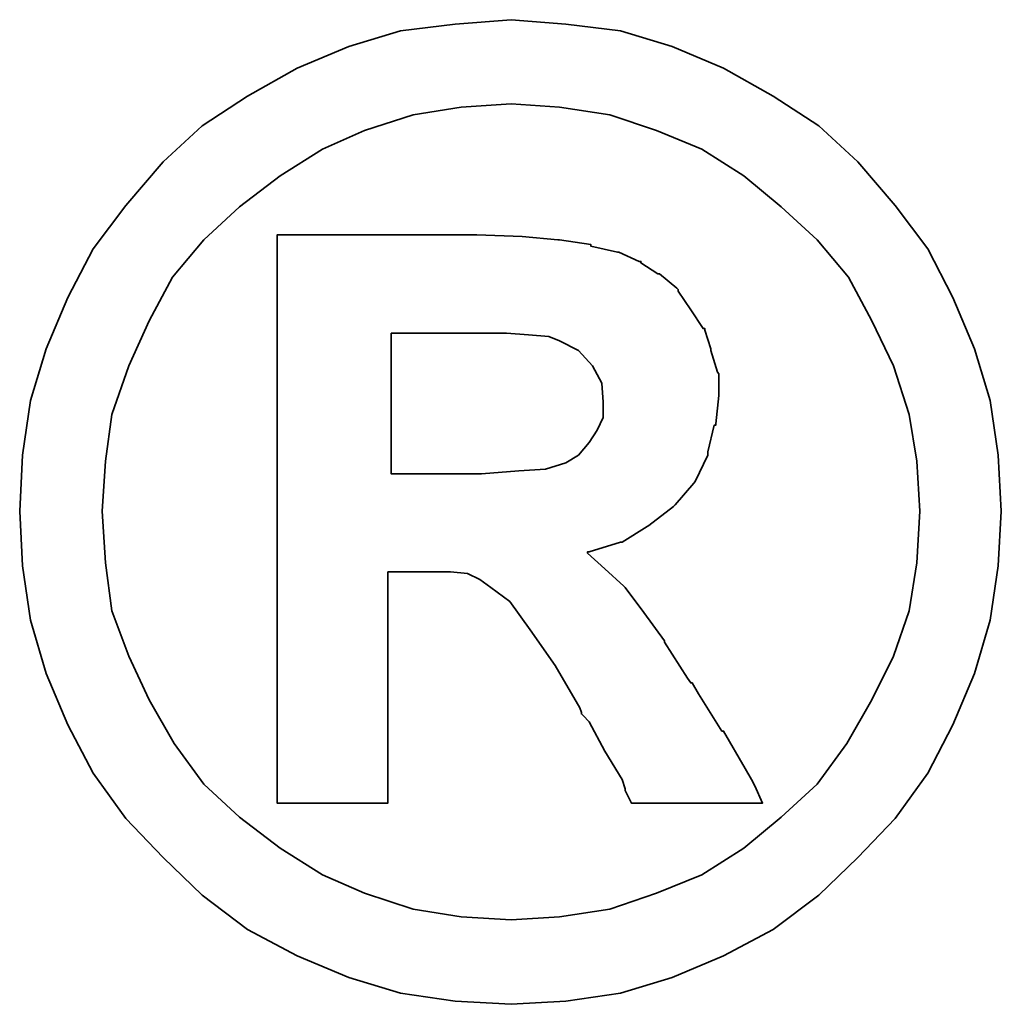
# Model space of a CAD drawing. Header units: millimetres. Extents: x -6 to 133, y 7 to 96.
# Tile 55 of 58: x 119.955 to 120.53, y 48.938 to 49.515. Entities that reach past the tile are written whole.
import ezdxf

# ---------------------------------------------------------------- set-up
doc = ezdxf.new("R2010")
doc.units = ezdxf.units.MM
doc.header["$LTSCALE"] = 0.1
doc.layers.add('layer 1', color=7, linetype='CONTINUOUS')

msp = doc.modelspace()

# ---------------------------------------------------------------- linework, layer by layer
at = {"layer": 'layer 1', "color": 1, "lineweight": 35}
for points, knots in [([(120.52978, 49.22678), (120.52978, 49.22678), (120.52788, 49.25965), (120.52788, 49.25965), (120.52788, 49.25965), (120.52788, 49.25965), (120.52331, 49.29166), (120.52331, 49.29166), (120.52331, 49.29166), (120.52331, 49.29166), (120.51416, 49.32195), (120.51416, 49.32195), (120.51416, 49.32195), (120.51416, 49.32195), (120.50139, 49.35206), (120.50139, 49.35206), (120.50139, 49.35206), (120.50139, 49.35206), (120.48672, 49.38045), (120.48672, 49.38045), (120.48672, 49.38045), (120.48672, 49.38045), (120.46767, 49.40598), (120.46767, 49.40598), (120.46767, 49.40598), (120.46767, 49.40598), (120.44576, 49.43152), (120.44576, 49.43152), (120.44576, 49.43152), (120.44576, 49.43152), (120.42289, 49.45267), (120.42289, 49.45267), (120.42289, 49.45267), (120.42289, 49.45267), (120.39622, 49.47), (120.39622, 49.47), (120.39622, 49.47), (120.39622, 49.47), (120.36706, 49.48639), (120.36706, 49.48639), (120.36706, 49.48639), (120.36706, 49.48639), (120.33696, 49.49916), (120.33696, 49.49916), (120.33696, 49.49916), (120.33696, 49.49916), (120.30666, 49.5083), (120.30666, 49.5083), (120.30666, 49.5083), (120.30666, 49.5083), (120.27465, 49.51211), (120.27465, 49.51211), (120.27465, 49.51211), (120.27465, 49.51211), (120.24264, 49.51478), (120.24264, 49.51478), (120.24264, 49.51478), (120.24264, 49.51478), (120.20987, 49.51211), (120.20987, 49.51211), (120.20987, 49.51211), (120.20987, 49.51211), (120.17786, 49.5083), (120.17786, 49.5083), (120.17786, 49.5083), (120.17786, 49.5083), (120.14756, 49.49916), (120.14756, 49.49916), (120.14756, 49.49916), (120.14756, 49.49916), (120.11736, 49.48639), (120.11736, 49.48639), (120.11736, 49.48639), (120.11736, 49.48639), (120.08811, 49.47), (120.08811, 49.47), (120.08811, 49.47), (120.08811, 49.47), (120.06163, 49.45267), (120.06163, 49.45267), (120.06163, 49.45267), (120.06163, 49.45267), (120.03876, 49.43152), (120.03876, 49.43152), (120.03876, 49.43152), (120.03876, 49.43152), (120.01685, 49.40598), (120.01685, 49.40598), (120.01685, 49.40598), (120.01685, 49.40598), (119.9977, 49.38045), (119.9977, 49.38045), (119.9977, 49.38045), (119.9977, 49.38045), (119.98303, 49.35206), (119.98303, 49.35206), (119.98303, 49.35206), (119.98303, 49.35206), (119.97017, 49.32195), (119.97017, 49.32195), (119.97017, 49.32195), (119.97017, 49.32195), (119.96102, 49.29166), (119.96102, 49.29166), (119.96102, 49.29166), (119.96102, 49.29166), (119.95645, 49.25965), (119.95645, 49.25965), (119.95645, 49.25965), (119.95645, 49.25965), (119.95474, 49.22678), (119.95474, 49.22678), (119.95474, 49.22678), (119.95474, 49.22678), (119.95645, 49.19477), (119.95645, 49.19477), (119.95645, 49.19477), (119.95645, 49.19477), (119.96102, 49.16285), (119.96102, 49.16285), (119.96102, 49.16285), (119.96102, 49.16285), (119.97017, 49.1317), (119.97017, 49.1317), (119.97017, 49.1317), (119.97017, 49.1317), (119.98303, 49.1016), (119.98303, 49.1016), (119.98303, 49.1016), (119.98303, 49.1016), (119.9977, 49.0733), (119.9977, 49.0733), (119.9977, 49.0733), (119.9977, 49.0733), (120.01685, 49.04663), (120.01685, 49.04663), (120.01685, 49.04663), (120.01685, 49.04663), (120.03876, 49.02376), (120.03876, 49.02376), (120.03876, 49.02376), (120.03876, 49.02376), (120.06163, 49.00185), (120.06163, 49.00185), (120.06163, 49.00185), (120.06163, 49.00185), (120.08811, 48.98175), (120.08811, 48.98175), (120.08811, 48.98175), (120.08811, 48.98175), (120.11736, 48.96622), (120.11736, 48.96622), (120.11736, 48.96622), (120.11736, 48.96622), (120.14756, 48.95345), (120.14756, 48.95345), (120.14756, 48.95345), (120.14756, 48.95345), (120.17786, 48.94431), (120.17786, 48.94431), (120.17786, 48.94431), (120.17786, 48.94431), (120.20987, 48.93973), (120.20987, 48.93973), (120.20987, 48.93973), (120.20987, 48.93973), (120.24264, 48.93783), (120.24264, 48.93783), (120.24264, 48.93783), (120.24264, 48.93783), (120.27465, 48.93973), (120.27465, 48.93973), (120.27465, 48.93973), (120.27465, 48.93973), (120.30666, 48.94431), (120.30666, 48.94431), (120.30666, 48.94431), (120.30666, 48.94431), (120.33696, 48.95345), (120.33696, 48.95345), (120.33696, 48.95345), (120.33696, 48.95345), (120.36706, 48.96622), (120.36706, 48.96622), (120.36706, 48.96622), (120.36706, 48.96622), (120.39622, 48.98175), (120.39622, 48.98175), (120.39622, 48.98175), (120.39622, 48.98175), (120.42289, 49.00185), (120.42289, 49.00185), (120.42289, 49.00185), (120.42289, 49.00185), (120.44576, 49.02376), (120.44576, 49.02376), (120.44576, 49.02376), (120.44576, 49.02376), (120.46767, 49.04663), (120.46767, 49.04663), (120.46767, 49.04663), (120.46767, 49.04663), (120.48672, 49.0733), (120.48672, 49.0733), (120.48672, 49.0733), (120.48672, 49.0733), (120.50139, 49.1016), (120.50139, 49.1016), (120.50139, 49.1016), (120.50139, 49.1016), (120.51416, 49.1317), (120.51416, 49.1317), (120.51416, 49.1317), (120.51416, 49.1317), (120.52331, 49.16285), (120.52331, 49.16285), (120.52331, 49.16285), (120.52331, 49.16285), (120.52788, 49.19477), (120.52788, 49.19477), (120.52788, 49.19477), (120.52788, 49.19477), (120.52978, 49.22678), (120.52978, 49.22678)], [0, 0, 0, 0, 0.017857, 0.017857, 0.017857, 0.017857, 0.035714, 0.035714, 0.035714, 0.035714, 0.053571, 0.053571, 0.053571, 0.053571, 0.071429, 0.071429, 0.071429, 0.071429, 0.089286, 0.089286, 0.089286, 0.089286, 0.107143, 0.107143, 0.107143, 0.107143, 0.125, 0.125, 0.125, 0.125, 0.142857, 0.142857, 0.142857, 0.142857, 0.160714, 0.160714, 0.160714, 0.160714, 0.178571, 0.178571, 0.178571, 0.178571, 0.196429, 0.196429, 0.196429, 0.196429, 0.214286, 0.214286, 0.214286, 0.214286, 0.232143, 0.232143, 0.232143, 0.232143, 0.25, 0.25, 0.25, 0.25, 0.267857, 0.267857, 0.267857, 0.267857, 0.285714, 0.285714, 0.285714, 0.285714, 0.303571, 0.303571, 0.303571, 0.303571, 0.321429, 0.321429, 0.321429, 0.321429, 0.339286, 0.339286, 0.339286, 0.339286, 0.357143, 0.357143, 0.357143, 0.357143, 0.375, 0.375, 0.375, 0.375, 0.392857, 0.392857, 0.392857, 0.392857, 0.410714, 0.410714, 0.410714, 0.410714, 0.428571, 0.428571, 0.428571, 0.428571, 0.446429, 0.446429, 0.446429, 0.446429, 0.464286, 0.464286, 0.464286, 0.464286, 0.482143, 0.482143, 0.482143, 0.482143, 0.5, 0.5, 0.5, 0.5, 0.517857, 0.517857, 0.517857, 0.517857, 0.535714, 0.535714, 0.535714, 0.535714, 0.553571, 0.553571, 0.553571, 0.553571, 0.571429, 0.571429, 0.571429, 0.571429, 0.589286, 0.589286, 0.589286, 0.589286, 0.607143, 0.607143, 0.607143, 0.607143, 0.625, 0.625, 0.625, 0.625, 0.642857, 0.642857, 0.642857, 0.642857, 0.660714, 0.660714, 0.660714, 0.660714, 0.678571, 0.678571, 0.678571, 0.678571, 0.696429, 0.696429, 0.696429, 0.696429, 0.714286, 0.714286, 0.714286, 0.714286, 0.732143, 0.732143, 0.732143, 0.732143, 0.75, 0.75, 0.75, 0.75, 0.767857, 0.767857, 0.767857, 0.767857, 0.785714, 0.785714, 0.785714, 0.785714, 0.803571, 0.803571, 0.803571, 0.803571, 0.821429, 0.821429, 0.821429, 0.821429, 0.839286, 0.839286, 0.839286, 0.839286, 0.857143, 0.857143, 0.857143, 0.857143, 0.875, 0.875, 0.875, 0.875, 0.892857, 0.892857, 0.892857, 0.892857, 0.910714, 0.910714, 0.910714, 0.910714, 0.928571, 0.928571, 0.928571, 0.928571, 0.946429, 0.946429, 0.946429, 0.946429, 0.964286, 0.964286, 0.964286, 0.964286, 0.982143, 0.982143, 0.982143, 0.982143, 1, 1, 1, 1]), ([(120.48215, 49.22678), (120.48215, 49.22678), (120.48034, 49.25603), (120.48034, 49.25603), (120.48034, 49.25603), (120.48034, 49.25603), (120.47586, 49.28347), (120.47586, 49.28347), (120.47586, 49.28347), (120.47586, 49.28347), (120.46671, 49.31186), (120.46671, 49.31186), (120.46671, 49.31186), (120.46671, 49.31186), (120.45395, 49.33834), (120.45395, 49.33834), (120.45395, 49.33834), (120.45395, 49.33834), (120.44023, 49.36387), (120.44023, 49.36387), (120.44023, 49.36387), (120.44023, 49.36387), (120.42194, 49.38579), (120.42194, 49.38579), (120.42194, 49.38579), (120.42194, 49.38579), (120.40079, 49.40503), (120.40079, 49.40503), (120.40079, 49.40503), (120.40079, 49.40503), (120.37888, 49.42332), (120.37888, 49.42332), (120.37888, 49.42332), (120.37888, 49.42332), (120.3543, 49.43895), (120.3543, 49.43895), (120.3543, 49.43895), (120.3543, 49.43895), (120.32781, 49.44981), (120.32781, 49.44981), (120.32781, 49.44981), (120.32781, 49.44981), (120.30037, 49.45895), (120.30037, 49.45895), (120.30037, 49.45895), (120.30037, 49.45895), (120.27103, 49.46353), (120.27103, 49.46353), (120.27103, 49.46353), (120.27103, 49.46353), (120.24264, 49.46543), (120.24264, 49.46543), (120.24264, 49.46543), (120.24264, 49.46543), (120.21339, 49.46353), (120.21339, 49.46353), (120.21339, 49.46353), (120.21339, 49.46353), (120.18519, 49.45895), (120.18519, 49.45895), (120.18519, 49.45895), (120.18519, 49.45895), (120.15671, 49.44981), (120.15671, 49.44981), (120.15671, 49.44981), (120.15671, 49.44981), (120.13203, 49.43895), (120.13203, 49.43895), (120.13203, 49.43895), (120.13203, 49.43895), (120.10736, 49.42332), (120.10736, 49.42332), (120.10736, 49.42332), (120.10736, 49.42332), (120.08354, 49.40503), (120.08354, 49.40503), (120.08354, 49.40503), (120.08354, 49.40503), (120.06268, 49.38579), (120.06268, 49.38579), (120.06268, 49.38579), (120.06268, 49.38579), (120.04429, 49.36387), (120.04429, 49.36387), (120.04429, 49.36387), (120.04429, 49.36387), (120.03057, 49.33834), (120.03057, 49.33834), (120.03057, 49.33834), (120.03057, 49.33834), (120.01876, 49.31186), (120.01876, 49.31186), (120.01876, 49.31186), (120.01876, 49.31186), (120.00866, 49.28347), (120.00866, 49.28347), (120.00866, 49.28347), (120.00866, 49.28347), (120.00494, 49.25603), (120.00494, 49.25603), (120.00494, 49.25603), (120.00494, 49.25603), (120.00313, 49.22678), (120.00313, 49.22678), (120.00313, 49.22678), (120.00313, 49.22678), (120.00494, 49.19658), (120.00494, 49.19658), (120.00494, 49.19658), (120.00494, 49.19658), (120.00866, 49.16838), (120.00866, 49.16838), (120.00866, 49.16838), (120.00866, 49.16838), (120.01876, 49.1418), (120.01876, 49.1418), (120.01876, 49.1418), (120.01876, 49.1418), (120.03057, 49.11617), (120.03057, 49.11617), (120.03057, 49.11617), (120.03057, 49.11617), (120.04524, 49.09064), (120.04524, 49.09064), (120.04524, 49.09064), (120.04524, 49.09064), (120.06268, 49.06682), (120.06268, 49.06682), (120.06268, 49.06682), (120.06268, 49.06682), (120.08354, 49.04758), (120.08354, 49.04758), (120.08354, 49.04758), (120.08354, 49.04758), (120.10736, 49.02929), (120.10736, 49.02929), (120.10736, 49.02929), (120.10736, 49.02929), (120.13203, 49.01376), (120.13203, 49.01376), (120.13203, 49.01376), (120.13203, 49.01376), (120.15671, 49.0029), (120.15671, 49.0029), (120.15671, 49.0029), (120.15671, 49.0029), (120.18519, 48.99366), (120.18519, 48.99366), (120.18519, 48.99366), (120.18519, 48.99366), (120.21339, 48.98908), (120.21339, 48.98908), (120.21339, 48.98908), (120.21339, 48.98908), (120.24264, 48.98727), (120.24264, 48.98727), (120.24264, 48.98727), (120.24264, 48.98727), (120.27103, 48.98908), (120.27103, 48.98908), (120.27103, 48.98908), (120.27103, 48.98908), (120.30037, 48.99366), (120.30037, 48.99366), (120.30037, 48.99366), (120.30037, 48.99366), (120.32781, 49.0029), (120.32781, 49.0029), (120.32781, 49.0029), (120.32781, 49.0029), (120.3543, 49.01376), (120.3543, 49.01376), (120.3543, 49.01376), (120.3543, 49.01376), (120.37888, 49.02929), (120.37888, 49.02929), (120.37888, 49.02929), (120.37888, 49.02929), (120.40079, 49.04758), (120.40079, 49.04758), (120.40079, 49.04758), (120.40079, 49.04758), (120.42194, 49.06682), (120.42194, 49.06682), (120.42194, 49.06682), (120.42194, 49.06682), (120.43928, 49.09064), (120.43928, 49.09064), (120.43928, 49.09064), (120.43928, 49.09064), (120.45395, 49.11617), (120.45395, 49.11617), (120.45395, 49.11617), (120.45395, 49.11617), (120.46671, 49.1418), (120.46671, 49.1418), (120.46671, 49.1418), (120.46671, 49.1418), (120.47586, 49.16838), (120.47586, 49.16838), (120.47586, 49.16838), (120.47586, 49.16838), (120.48034, 49.19658), (120.48034, 49.19658), (120.48034, 49.19658), (120.48034, 49.19658), (120.48215, 49.22678), (120.48215, 49.22678)], [0, 0, 0, 0, 0.019231, 0.019231, 0.019231, 0.019231, 0.038462, 0.038462, 0.038462, 0.038462, 0.057692, 0.057692, 0.057692, 0.057692, 0.076923, 0.076923, 0.076923, 0.076923, 0.096154, 0.096154, 0.096154, 0.096154, 0.115385, 0.115385, 0.115385, 0.115385, 0.134615, 0.134615, 0.134615, 0.134615, 0.153846, 0.153846, 0.153846, 0.153846, 0.173077, 0.173077, 0.173077, 0.173077, 0.192308, 0.192308, 0.192308, 0.192308, 0.211538, 0.211538, 0.211538, 0.211538, 0.230769, 0.230769, 0.230769, 0.230769, 0.25, 0.25, 0.25, 0.25, 0.269231, 0.269231, 0.269231, 0.269231, 0.288462, 0.288462, 0.288462, 0.288462, 0.307692, 0.307692, 0.307692, 0.307692, 0.326923, 0.326923, 0.326923, 0.326923, 0.346154, 0.346154, 0.346154, 0.346154, 0.365385, 0.365385, 0.365385, 0.365385, 0.384615, 0.384615, 0.384615, 0.384615, 0.403846, 0.403846, 0.403846, 0.403846, 0.423077, 0.423077, 0.423077, 0.423077, 0.442308, 0.442308, 0.442308, 0.442308, 0.461538, 0.461538, 0.461538, 0.461538, 0.480769, 0.480769, 0.480769, 0.480769, 0.5, 0.5, 0.5, 0.5, 0.519231, 0.519231, 0.519231, 0.519231, 0.538462, 0.538462, 0.538462, 0.538462, 0.557692, 0.557692, 0.557692, 0.557692, 0.576923, 0.576923, 0.576923, 0.576923, 0.596154, 0.596154, 0.596154, 0.596154, 0.615385, 0.615385, 0.615385, 0.615385, 0.634615, 0.634615, 0.634615, 0.634615, 0.653846, 0.653846, 0.653846, 0.653846, 0.673077, 0.673077, 0.673077, 0.673077, 0.692308, 0.692308, 0.692308, 0.692308, 0.711538, 0.711538, 0.711538, 0.711538, 0.730769, 0.730769, 0.730769, 0.730769, 0.75, 0.75, 0.75, 0.75, 0.769231, 0.769231, 0.769231, 0.769231, 0.788462, 0.788462, 0.788462, 0.788462, 0.807692, 0.807692, 0.807692, 0.807692, 0.826923, 0.826923, 0.826923, 0.826923, 0.846154, 0.846154, 0.846154, 0.846154, 0.865385, 0.865385, 0.865385, 0.865385, 0.884615, 0.884615, 0.884615, 0.884615, 0.903846, 0.903846, 0.903846, 0.903846, 0.923077, 0.923077, 0.923077, 0.923077, 0.942308, 0.942308, 0.942308, 0.942308, 0.961538, 0.961538, 0.961538, 0.961538, 0.980769, 0.980769, 0.980769, 0.980769, 1, 1, 1, 1]), ([(120.10555, 49.0632), (120.10555, 49.0632), (120.10555, 49.06682), (120.10555, 49.06682), (120.10555, 49.06682), (120.10555, 49.06682), (120.10555, 49.07683), (120.10555, 49.07683), (120.10555, 49.07683), (120.10555, 49.07683), (120.10555, 49.0934), (120.10555, 49.0934), (120.10555, 49.0934), (120.10555, 49.0934), (120.10555, 49.11341), (120.10555, 49.11341), (120.10555, 49.11341), (120.10555, 49.11341), (120.10555, 49.13713), (120.10555, 49.13713), (120.10555, 49.13713), (120.10555, 49.13713), (120.10555, 49.16285), (120.10555, 49.16285), (120.10555, 49.16285), (120.10555, 49.16285), (120.10555, 49.22125), (120.10555, 49.22125), (120.10555, 49.22125), (120.10555, 49.22125), (120.10555, 49.27975), (120.10555, 49.27975), (120.10555, 49.27975), (120.10555, 49.27975), (120.10555, 49.30728), (120.10555, 49.30728), (120.10555, 49.30728), (120.10555, 49.30728), (120.10555, 49.3311), (120.10555, 49.3311), (120.10555, 49.3311), (120.10555, 49.3311), (120.10555, 49.35292), (120.10555, 49.35292), (120.10555, 49.35292), (120.10555, 49.35292), (120.10555, 49.36768), (120.10555, 49.36768), (120.10555, 49.36768), (120.10555, 49.36768), (120.10555, 49.37759), (120.10555, 49.37759), (120.10555, 49.37759), (120.10555, 49.37759), (120.10555, 49.3814), (120.10555, 49.3814), (120.10555, 49.3814), (120.10555, 49.3814), (120.10555, 49.38864), (120.10555, 49.38864), (120.10555, 49.38864), (120.10555, 49.38864), (120.11193, 49.38864), (120.11193, 49.38864), (120.11193, 49.38864), (120.11193, 49.38864), (120.11384, 49.38864), (120.11384, 49.38864), (120.11384, 49.38864), (120.11384, 49.38864), (120.11736, 49.38864), (120.11736, 49.38864), (120.11736, 49.38864), (120.11736, 49.38864), (120.13022, 49.38864), (120.13022, 49.38864), (120.13022, 49.38864), (120.13022, 49.38864), (120.14756, 49.38864), (120.14756, 49.38864), (120.14756, 49.38864), (120.14756, 49.38864), (120.16776, 49.38864), (120.16776, 49.38864), (120.16776, 49.38864), (120.16776, 49.38864), (120.18872, 49.38864), (120.18872, 49.38864), (120.18872, 49.38864), (120.18872, 49.38864), (120.2053, 49.38864), (120.2053, 49.38864), (120.2053, 49.38864), (120.2053, 49.38864), (120.21625, 49.38864), (120.21625, 49.38864), (120.21625, 49.38864), (120.21625, 49.38864), (120.21978, 49.38864), (120.21978, 49.38864), (120.21978, 49.38864), (120.21978, 49.38864), (120.22168, 49.38864), (120.22168, 49.38864), (120.22168, 49.38864), (120.22168, 49.38864), (120.22263, 49.38864), (120.22263, 49.38864), (120.22263, 49.38864), (120.22263, 49.38864), (120.24912, 49.38769), (120.24912, 49.38769), (120.24912, 49.38769), (120.24912, 49.38769), (120.27008, 49.38579), (120.27008, 49.38579), (120.27008, 49.38579), (120.27008, 49.38579), (120.27103, 49.38579), (120.27103, 49.38579), (120.27103, 49.38579), (120.27103, 49.38579), (120.28932, 49.38312), (120.28932, 49.38312), (120.28932, 49.38312), (120.28932, 49.38312), (120.28932, 49.38216), (120.28932, 49.38216), (120.28932, 49.38216), (120.28932, 49.38216), (120.30495, 49.37855), (120.30495, 49.37855), (120.30495, 49.37855), (120.30495, 49.37855), (120.30571, 49.37855), (120.30571, 49.37855), (120.30571, 49.37855), (120.30571, 49.37855), (120.31771, 49.37312), (120.31771, 49.37312), (120.31771, 49.37312), (120.31771, 49.37312), (120.31867, 49.37312), (120.31867, 49.37312), (120.31867, 49.37312), (120.31867, 49.37312), (120.31867, 49.37226), (120.31867, 49.37226), (120.31867, 49.37226), (120.31867, 49.37226), (120.32857, 49.36578), (120.32857, 49.36578), (120.32857, 49.36578), (120.32857, 49.36578), (120.32962, 49.36578), (120.32962, 49.36578), (120.32962, 49.36578), (120.32962, 49.36578), (120.33963, 49.35749), (120.33963, 49.35749), (120.33963, 49.35749), (120.33963, 49.35749), (120.34058, 49.35663), (120.34058, 49.35663), (120.34058, 49.35663), (120.34058, 49.35663), (120.34058, 49.35568), (120.34058, 49.35568), (120.34058, 49.35568), (120.34058, 49.35568), (120.34782, 49.34472), (120.34782, 49.34472), (120.34782, 49.34472), (120.34782, 49.34472), (120.35506, 49.33377), (120.35506, 49.33377), (120.35506, 49.33377), (120.35506, 49.33377), (120.35611, 49.33377), (120.35611, 49.33377), (120.35611, 49.33377), (120.35611, 49.33377), (120.35611, 49.33282), (120.35611, 49.33282), (120.35611, 49.33282), (120.35611, 49.33282), (120.35963, 49.32195), (120.35963, 49.32195), (120.35963, 49.32195), (120.35963, 49.32195), (120.35963, 49.321), (120.35963, 49.321), (120.35963, 49.321), (120.35963, 49.321), (120.36344, 49.30824), (120.36344, 49.30824), (120.36344, 49.30824), (120.36344, 49.30824), (120.36421, 49.30728), (120.36421, 49.30728), (120.36421, 49.30728), (120.36421, 49.30728), (120.36421, 49.29528), (120.36421, 49.29528), (120.36421, 49.29528), (120.36421, 49.29528), (120.36421, 49.29452), (120.36421, 49.29452), (120.36421, 49.29452), (120.36421, 49.29452), (120.36249, 49.27794), (120.36249, 49.27794), (120.36249, 49.27794), (120.36249, 49.27794), (120.36249, 49.27718), (120.36249, 49.27718), (120.36249, 49.27718), (120.36249, 49.27718), (120.36154, 49.27718), (120.36154, 49.27718), (120.36154, 49.27718), (120.36154, 49.27718), (120.35782, 49.26155), (120.35782, 49.26155), (120.35782, 49.26155), (120.35782, 49.26155), (120.35782, 49.2606), (120.35782, 49.2606), (120.35782, 49.2606), (120.35782, 49.2606), (120.35782, 49.25965), (120.35782, 49.25965), (120.35782, 49.25965), (120.35782, 49.25965), (120.35049, 49.24421), (120.35049, 49.24421), (120.35049, 49.24421), (120.35049, 49.24421), (120.34972, 49.24317), (120.34972, 49.24317), (120.34972, 49.24317), (120.34972, 49.24317), (120.33867, 49.2305), (120.33867, 49.2305), (120.33867, 49.2305), (120.33867, 49.2305), (120.33772, 49.22954), (120.33772, 49.22954), (120.33772, 49.22954), (120.33772, 49.22954), (120.32324, 49.21849), (120.32324, 49.21849), (120.32324, 49.21849), (120.32324, 49.21849), (120.32229, 49.21773), (120.32229, 49.21773), (120.32229, 49.21773), (120.32229, 49.21773), (120.30762, 49.20858), (120.30762, 49.20858), (120.30762, 49.20858), (120.30762, 49.20858), (120.30666, 49.20858), (120.30666, 49.20858), (120.30666, 49.20858), (120.30666, 49.20858), (120.28837, 49.20306), (120.28837, 49.20306), (120.28837, 49.20306), (120.28837, 49.20306), (120.28742, 49.20306), (120.28742, 49.20306), (120.28742, 49.20306), (120.28742, 49.20306), (120.28742, 49.20211), (120.28742, 49.20211), (120.28742, 49.20211), (120.28742, 49.20211), (120.29752, 49.19296), (120.29752, 49.19296), (120.29752, 49.19296), (120.29752, 49.19296), (120.30857, 49.18286), (120.30857, 49.18286), (120.30857, 49.18286), (120.30857, 49.18286), (120.30942, 49.1821), (120.30942, 49.1821), (120.30942, 49.1821), (120.30942, 49.1821), (120.32038, 49.16743), (120.32038, 49.16743), (120.32038, 49.16743), (120.32038, 49.16743), (120.33239, 49.15085), (120.33239, 49.15085), (120.33239, 49.15085), (120.33239, 49.15085), (120.33239, 49.15009), (120.33239, 49.15009), (120.33239, 49.15009), (120.33239, 49.15009), (120.34601, 49.12894), (120.34601, 49.12894), (120.34601, 49.12894), (120.34601, 49.12894), (120.34782, 49.12618), (120.34782, 49.12618), (120.34782, 49.12618), (120.34782, 49.12618), (120.34877, 49.12618), (120.34877, 49.12618), (120.34877, 49.12618), (120.34877, 49.12618), (120.35239, 49.11979), (120.35239, 49.11979), (120.35239, 49.11979), (120.35239, 49.11979), (120.36611, 49.09788), (120.36611, 49.09788), (120.36611, 49.09788), (120.36611, 49.09788), (120.36706, 49.09788), (120.36706, 49.09788), (120.36706, 49.09788), (120.36706, 49.09788), (120.37983, 49.07597), (120.37983, 49.07597), (120.37983, 49.07597), (120.37983, 49.07597), (120.38345, 49.06949), (120.38345, 49.06949), (120.38345, 49.06949), (120.38345, 49.06949), (120.38535, 49.06587), (120.38535, 49.06587), (120.38535, 49.06587), (120.38535, 49.06587), (120.38993, 49.05577), (120.38993, 49.05577), (120.38993, 49.05577), (120.38993, 49.05577), (120.37983, 49.05577), (120.37983, 49.05577), (120.37983, 49.05577), (120.37983, 49.05577), (120.37802, 49.05577), (120.37802, 49.05577), (120.37802, 49.05577), (120.37802, 49.05577), (120.36973, 49.05577), (120.36973, 49.05577), (120.36973, 49.05577), (120.36973, 49.05577), (120.34782, 49.05577), (120.34782, 49.05577), (120.34782, 49.05577), (120.34782, 49.05577), (120.32591, 49.05577), (120.32591, 49.05577), (120.32591, 49.05577), (120.32591, 49.05577), (120.31867, 49.05577), (120.31867, 49.05577), (120.31867, 49.05577), (120.31867, 49.05577), (120.31676, 49.05577), (120.31676, 49.05577), (120.31676, 49.05577), (120.31676, 49.05577), (120.31314, 49.05577), (120.31314, 49.05577), (120.31314, 49.05577), (120.31314, 49.05577), (120.31124, 49.05958), (120.31124, 49.05958), (120.31124, 49.05958), (120.31124, 49.05958), (120.30942, 49.0632), (120.30942, 49.0632), (120.30942, 49.0632), (120.30942, 49.0632), (120.30942, 49.06416), (120.30942, 49.06416), (120.30942, 49.06416), (120.30942, 49.06416), (120.30762, 49.06949), (120.30762, 49.06949), (120.30762, 49.06949), (120.30762, 49.06949), (120.29752, 49.08607), (120.29752, 49.08607), (120.29752, 49.08607), (120.29752, 49.08607), (120.28837, 49.10331), (120.28837, 49.10331), (120.28837, 49.10331), (120.28837, 49.10331), (120.28475, 49.10703), (120.28475, 49.10703), (120.28475, 49.10703), (120.28475, 49.10703), (120.2838, 49.10798), (120.2838, 49.10798), (120.2838, 49.10798), (120.2838, 49.10798), (120.2838, 49.10884), (120.2838, 49.10884), (120.2838, 49.10884), (120.2838, 49.10884), (120.28284, 49.1116), (120.28284, 49.1116), (120.28284, 49.1116), (120.28284, 49.1116), (120.26836, 49.13627), (120.26836, 49.13627), (120.26836, 49.13627), (120.26836, 49.13627), (120.25369, 49.15723), (120.25369, 49.15723), (120.25369, 49.15723), (120.25369, 49.15723), (120.24188, 49.17381), (120.24188, 49.17381), (120.24188, 49.17381), (120.24188, 49.17381), (120.23083, 49.1821), (120.23083, 49.1821), (120.23083, 49.1821), (120.23083, 49.1821), (120.22435, 49.18667), (120.22435, 49.18667), (120.22435, 49.18667), (120.22435, 49.18667), (120.21711, 49.19029), (120.21711, 49.19029), (120.21711, 49.19029), (120.21711, 49.19029), (120.20711, 49.19124), (120.20711, 49.19124), (120.20711, 49.19124), (120.20711, 49.19124), (120.19424, 49.19124), (120.19424, 49.19124), (120.19424, 49.19124), (120.19424, 49.19124), (120.19234, 49.19124), (120.19234, 49.19124), (120.19234, 49.19124), (120.19234, 49.19124), (120.19062, 49.19124), (120.19062, 49.19124), (120.19062, 49.19124), (120.19062, 49.19124), (120.17957, 49.19124), (120.17957, 49.19124), (120.17957, 49.19124), (120.17957, 49.19124), (120.17043, 49.19124), (120.17043, 49.19124), (120.17043, 49.19124), (120.17043, 49.19124), (120.17043, 49.18467), (120.17043, 49.18467), (120.17043, 49.18467), (120.17043, 49.18467), (120.17043, 49.17753), (120.17043, 49.17753), (120.17043, 49.17753), (120.17043, 49.17753), (120.17043, 49.15542), (120.17043, 49.15542), (120.17043, 49.15542), (120.17043, 49.15542), (120.17043, 49.1317), (120.17043, 49.1317), (120.17043, 49.1317), (120.17043, 49.1317), (120.17043, 49.10607), (120.17043, 49.10607), (120.17043, 49.10607), (120.17043, 49.10607), (120.17043, 49.08511), (120.17043, 49.08511), (120.17043, 49.08511), (120.17043, 49.08511), (120.17043, 49.07683), (120.17043, 49.07683), (120.17043, 49.07683), (120.17043, 49.07683), (120.17043, 49.07044), (120.17043, 49.07044), (120.17043, 49.07044), (120.17043, 49.07044), (120.17043, 49.06492), (120.17043, 49.06492), (120.17043, 49.06492), (120.17043, 49.06492), (120.17043, 49.0632), (120.17043, 49.0632), (120.17043, 49.0632), (120.17043, 49.0632), (120.17043, 49.05577), (120.17043, 49.05577), (120.17043, 49.05577), (120.17043, 49.05577), (120.16414, 49.05577), (120.16414, 49.05577), (120.16414, 49.05577), (120.16414, 49.05577), (120.16223, 49.05577), (120.16223, 49.05577), (120.16223, 49.05577), (120.16223, 49.05577), (120.15671, 49.05577), (120.15671, 49.05577), (120.15671, 49.05577), (120.15671, 49.05577), (120.13765, 49.05577), (120.13765, 49.05577), (120.13765, 49.05577), (120.13765, 49.05577), (120.12108, 49.05577), (120.12108, 49.05577), (120.12108, 49.05577), (120.12108, 49.05577), (120.11565, 49.05577), (120.11565, 49.05577), (120.11565, 49.05577), (120.11565, 49.05577), (120.11193, 49.05577), (120.11193, 49.05577), (120.11193, 49.05577), (120.11193, 49.05577), (120.10555, 49.05577), (120.10555, 49.05577), (120.10555, 49.05577), (120.10555, 49.05577), (120.10555, 49.0632), (120.10555, 49.0632)], [0, 0, 0, 0, 0.007407, 0.007407, 0.007407, 0.007407, 0.014815, 0.014815, 0.014815, 0.014815, 0.022222, 0.022222, 0.022222, 0.022222, 0.02963, 0.02963, 0.02963, 0.02963, 0.037037, 0.037037, 0.037037, 0.037037, 0.044444, 0.044444, 0.044444, 0.044444, 0.051852, 0.051852, 0.051852, 0.051852, 0.059259, 0.059259, 0.059259, 0.059259, 0.066667, 0.066667, 0.066667, 0.066667, 0.074074, 0.074074, 0.074074, 0.074074, 0.081481, 0.081481, 0.081481, 0.081481, 0.088889, 0.088889, 0.088889, 0.088889, 0.096296, 0.096296, 0.096296, 0.096296, 0.103704, 0.103704, 0.103704, 0.103704, 0.111111, 0.111111, 0.111111, 0.111111, 0.118519, 0.118519, 0.118519, 0.118519, 0.125926, 0.125926, 0.125926, 0.125926, 0.133333, 0.133333, 0.133333, 0.133333, 0.140741, 0.140741, 0.140741, 0.140741, 0.148148, 0.148148, 0.148148, 0.148148, 0.155556, 0.155556, 0.155556, 0.155556, 0.162963, 0.162963, 0.162963, 0.162963, 0.17037, 0.17037, 0.17037, 0.17037, 0.177778, 0.177778, 0.177778, 0.177778, 0.185185, 0.185185, 0.185185, 0.185185, 0.192593, 0.192593, 0.192593, 0.192593, 0.2, 0.2, 0.2, 0.2, 0.207407, 0.207407, 0.207407, 0.207407, 0.214815, 0.214815, 0.214815, 0.214815, 0.222222, 0.222222, 0.222222, 0.222222, 0.22963, 0.22963, 0.22963, 0.22963, 0.237037, 0.237037, 0.237037, 0.237037, 0.244444, 0.244444, 0.244444, 0.244444, 0.251852, 0.251852, 0.251852, 0.251852, 0.259259, 0.259259, 0.259259, 0.259259, 0.266667, 0.266667, 0.266667, 0.266667, 0.274074, 0.274074, 0.274074, 0.274074, 0.281481, 0.281481, 0.281481, 0.281481, 0.288889, 0.288889, 0.288889, 0.288889, 0.296296, 0.296296, 0.296296, 0.296296, 0.303704, 0.303704, 0.303704, 0.303704, 0.311111, 0.311111, 0.311111, 0.311111, 0.318519, 0.318519, 0.318519, 0.318519, 0.325926, 0.325926, 0.325926, 0.325926, 0.333333, 0.333333, 0.333333, 0.333333, 0.340741, 0.340741, 0.340741, 0.340741, 0.348148, 0.348148, 0.348148, 0.348148, 0.355556, 0.355556, 0.355556, 0.355556, 0.362963, 0.362963, 0.362963, 0.362963, 0.37037, 0.37037, 0.37037, 0.37037, 0.377778, 0.377778, 0.377778, 0.377778, 0.385185, 0.385185, 0.385185, 0.385185, 0.392593, 0.392593, 0.392593, 0.392593, 0.4, 0.4, 0.4, 0.4, 0.407407, 0.407407, 0.407407, 0.407407, 0.414815, 0.414815, 0.414815, 0.414815, 0.422222, 0.422222, 0.422222, 0.422222, 0.42963, 0.42963, 0.42963, 0.42963, 0.437037, 0.437037, 0.437037, 0.437037, 0.444444, 0.444444, 0.444444, 0.444444, 0.451852, 0.451852, 0.451852, 0.451852, 0.459259, 0.459259, 0.459259, 0.459259, 0.466667, 0.466667, 0.466667, 0.466667, 0.474074, 0.474074, 0.474074, 0.474074, 0.481481, 0.481481, 0.481481, 0.481481, 0.488889, 0.488889, 0.488889, 0.488889, 0.496296, 0.496296, 0.496296, 0.496296, 0.503704, 0.503704, 0.503704, 0.503704, 0.511111, 0.511111, 0.511111, 0.511111, 0.518519, 0.518519, 0.518519, 0.518519, 0.525926, 0.525926, 0.525926, 0.525926, 0.533333, 0.533333, 0.533333, 0.533333, 0.540741, 0.540741, 0.540741, 0.540741, 0.548148, 0.548148, 0.548148, 0.548148, 0.555556, 0.555556, 0.555556, 0.555556, 0.562963, 0.562963, 0.562963, 0.562963, 0.57037, 0.57037, 0.57037, 0.57037, 0.577778, 0.577778, 0.577778, 0.577778, 0.585185, 0.585185, 0.585185, 0.585185, 0.592593, 0.592593, 0.592593, 0.592593, 0.6, 0.6, 0.6, 0.6, 0.607407, 0.607407, 0.607407, 0.607407, 0.614815, 0.614815, 0.614815, 0.614815, 0.622222, 0.622222, 0.622222, 0.622222, 0.62963, 0.62963, 0.62963, 0.62963, 0.637037, 0.637037, 0.637037, 0.637037, 0.644444, 0.644444, 0.644444, 0.644444, 0.651852, 0.651852, 0.651852, 0.651852, 0.659259, 0.659259, 0.659259, 0.659259, 0.666667, 0.666667, 0.666667, 0.666667, 0.674074, 0.674074, 0.674074, 0.674074, 0.681481, 0.681481, 0.681481, 0.681481, 0.688889, 0.688889, 0.688889, 0.688889, 0.696296, 0.696296, 0.696296, 0.696296, 0.703704, 0.703704, 0.703704, 0.703704, 0.711111, 0.711111, 0.711111, 0.711111, 0.718519, 0.718519, 0.718519, 0.718519, 0.725926, 0.725926, 0.725926, 0.725926, 0.733333, 0.733333, 0.733333, 0.733333, 0.740741, 0.740741, 0.740741, 0.740741, 0.748148, 0.748148, 0.748148, 0.748148, 0.755556, 0.755556, 0.755556, 0.755556, 0.762963, 0.762963, 0.762963, 0.762963, 0.77037, 0.77037, 0.77037, 0.77037, 0.777778, 0.777778, 0.777778, 0.777778, 0.785185, 0.785185, 0.785185, 0.785185, 0.792593, 0.792593, 0.792593, 0.792593, 0.8, 0.8, 0.8, 0.8, 0.807407, 0.807407, 0.807407, 0.807407, 0.814815, 0.814815, 0.814815, 0.814815, 0.822222, 0.822222, 0.822222, 0.822222, 0.82963, 0.82963, 0.82963, 0.82963, 0.837037, 0.837037, 0.837037, 0.837037, 0.844444, 0.844444, 0.844444, 0.844444, 0.851852, 0.851852, 0.851852, 0.851852, 0.859259, 0.859259, 0.859259, 0.859259, 0.866667, 0.866667, 0.866667, 0.866667, 0.874074, 0.874074, 0.874074, 0.874074, 0.881481, 0.881481, 0.881481, 0.881481, 0.888889, 0.888889, 0.888889, 0.888889, 0.896296, 0.896296, 0.896296, 0.896296, 0.903704, 0.903704, 0.903704, 0.903704, 0.911111, 0.911111, 0.911111, 0.911111, 0.918519, 0.918519, 0.918519, 0.918519, 0.925926, 0.925926, 0.925926, 0.925926, 0.933333, 0.933333, 0.933333, 0.933333, 0.940741, 0.940741, 0.940741, 0.940741, 0.948148, 0.948148, 0.948148, 0.948148, 0.955556, 0.955556, 0.955556, 0.955556, 0.962963, 0.962963, 0.962963, 0.962963, 0.97037, 0.97037, 0.97037, 0.97037, 0.977778, 0.977778, 0.977778, 0.977778, 0.985185, 0.985185, 0.985185, 0.985185, 0.992593, 0.992593, 0.992593, 0.992593, 1, 1, 1, 1]), ([(120.17233, 49.3311), (120.17233, 49.3311), (120.17233, 49.32367), (120.17233, 49.32367), (120.17233, 49.32367), (120.17233, 49.32367), (120.17233, 49.30728), (120.17233, 49.30728), (120.17233, 49.30728), (120.17233, 49.30728), (120.17233, 49.2889), (120.17233, 49.2889), (120.17233, 49.2889), (120.17233, 49.2889), (120.17233, 49.2726), (120.17233, 49.2726), (120.17233, 49.2726), (120.17233, 49.2726), (120.17233, 49.25603), (120.17233, 49.25603), (120.17233, 49.25603), (120.17233, 49.25603), (120.17233, 49.24869), (120.17233, 49.24869), (120.17233, 49.24869), (120.17233, 49.24869), (120.17405, 49.24869), (120.17405, 49.24869), (120.17405, 49.24869), (120.17405, 49.24869), (120.19424, 49.24869), (120.19424, 49.24869), (120.19424, 49.24869), (120.19424, 49.24869), (120.21625, 49.24869), (120.21625, 49.24869), (120.21625, 49.24869), (120.21625, 49.24869), (120.22349, 49.24869), (120.22349, 49.24869), (120.22349, 49.24869), (120.22349, 49.24869), (120.2253, 49.24869), (120.2253, 49.24869), (120.2253, 49.24869), (120.2253, 49.24869), (120.24721, 49.2505), (120.24721, 49.2505), (120.24721, 49.2505), (120.24721, 49.2505), (120.26284, 49.25146), (120.26284, 49.25146), (120.26284, 49.25146), (120.26284, 49.25146), (120.27465, 49.25508), (120.27465, 49.25508), (120.27465, 49.25508), (120.27465, 49.25508), (120.28208, 49.25965), (120.28208, 49.25965), (120.28208, 49.25965), (120.28208, 49.25965), (120.28837, 49.26698), (120.28837, 49.26698), (120.28837, 49.26698), (120.28837, 49.26698), (120.29294, 49.27432), (120.29294, 49.27432), (120.29294, 49.27432), (120.29294, 49.27432), (120.29656, 49.28175), (120.29656, 49.28175), (120.29656, 49.28175), (120.29656, 49.28175), (120.29656, 49.29071), (120.29656, 49.29071), (120.29656, 49.29071), (120.29656, 49.29071), (120.2958, 49.30176), (120.2958, 49.30176), (120.2958, 49.30176), (120.2958, 49.30176), (120.29028, 49.31186), (120.29028, 49.31186), (120.29028, 49.31186), (120.29028, 49.31186), (120.28208, 49.321), (120.28208, 49.321), (120.28208, 49.321), (120.28208, 49.321), (120.27103, 49.32653), (120.27103, 49.32653), (120.27103, 49.32653), (120.27103, 49.32653), (120.26465, 49.3292), (120.26465, 49.3292), (120.26465, 49.3292), (120.26465, 49.3292), (120.25274, 49.33015), (120.25274, 49.33015), (120.25274, 49.33015), (120.25274, 49.33015), (120.23997, 49.3311), (120.23997, 49.3311), (120.23997, 49.3311), (120.23997, 49.3311), (120.22168, 49.3311), (120.22168, 49.3311), (120.22168, 49.3311), (120.22168, 49.3311), (120.21978, 49.3311), (120.21978, 49.3311), (120.21978, 49.3311), (120.21978, 49.3311), (120.21254, 49.3311), (120.21254, 49.3311), (120.21254, 49.3311), (120.21254, 49.3311), (120.19234, 49.3311), (120.19234, 49.3311), (120.19234, 49.3311), (120.19234, 49.3311), (120.17405, 49.3311), (120.17405, 49.3311), (120.17405, 49.3311), (120.17405, 49.3311), (120.17233, 49.3311), (120.17233, 49.3311)], [0, 0, 0, 0, 0.03125, 0.03125, 0.03125, 0.03125, 0.0625, 0.0625, 0.0625, 0.0625, 0.09375, 0.09375, 0.09375, 0.09375, 0.125, 0.125, 0.125, 0.125, 0.15625, 0.15625, 0.15625, 0.15625, 0.1875, 0.1875, 0.1875, 0.1875, 0.21875, 0.21875, 0.21875, 0.21875, 0.25, 0.25, 0.25, 0.25, 0.28125, 0.28125, 0.28125, 0.28125, 0.3125, 0.3125, 0.3125, 0.3125, 0.34375, 0.34375, 0.34375, 0.34375, 0.375, 0.375, 0.375, 0.375, 0.40625, 0.40625, 0.40625, 0.40625, 0.4375, 0.4375, 0.4375, 0.4375, 0.46875, 0.46875, 0.46875, 0.46875, 0.5, 0.5, 0.5, 0.5, 0.53125, 0.53125, 0.53125, 0.53125, 0.5625, 0.5625, 0.5625, 0.5625, 0.59375, 0.59375, 0.59375, 0.59375, 0.625, 0.625, 0.625, 0.625, 0.65625, 0.65625, 0.65625, 0.65625, 0.6875, 0.6875, 0.6875, 0.6875, 0.71875, 0.71875, 0.71875, 0.71875, 0.75, 0.75, 0.75, 0.75, 0.78125, 0.78125, 0.78125, 0.78125, 0.8125, 0.8125, 0.8125, 0.8125, 0.84375, 0.84375, 0.84375, 0.84375, 0.875, 0.875, 0.875, 0.875, 0.90625, 0.90625, 0.90625, 0.90625, 0.9375, 0.9375, 0.9375, 0.9375, 0.96875, 0.96875, 0.96875, 0.96875, 1, 1, 1, 1])]:
    msp.add_open_spline(points, degree=3, knots=knots, dxfattribs=at)

doc.saveas('drawing.dxf')
